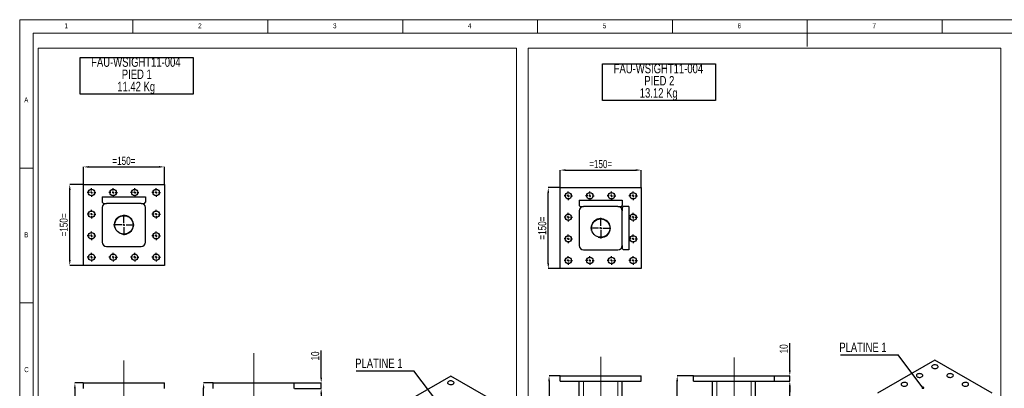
# Model space of a CAD drawing. Header units: millimetres. Extents: x 5 to 589, y 5 to 415.
# Tile 3 of 6: x 5 to 370, y 278 to 415. Entities that reach past the tile are written whole.
import ezdxf

# ---------------------------------------------------------------- set-up
doc = ezdxf.new("R2010")
doc.units = ezdxf.units.MM
doc.header["$PDSIZE"] = -1
doc.linetypes.add('CENTERX2', pattern=[20.32, 12.7, -2.54, 2.54, -2.54])
for name, color, linetype in [('COTES', 1, 'Continuous'), ('NOTES', 6, 'Continuous'), ('TRAIT-FINS', 9, 'Continuous'), ('TRAIT-MIXTES', 3, 'CENTERX2')]:
    doc.layers.add(name, color=color, linetype=linetype)
doc.layers.add('TRAIT-FORT', color=4, linetype='Continuous', lineweight=25)
doc.styles.add('SLDTEXTSTYLE0', font='TXT', dxfattribs={"width": 0.75})
doc.dimstyles.new('SLDDIMSTYLE5', dxfattribs={"dimtxt": 3, "dimasz": 2, "dimexe": 0, "dimexo": 0.0625, "dimgap": 0.75, "dimtad": 1, "dimlfac": 5, "dimrnd": 1e-09, "dimzin": 12, "dimdsep": 46, "dimtxsty": 'SLDTEXTSTYLE0', "dimsah": 1, "dimcen": 0.09, "dimadec": 0, "dimazin": 3, "dimtfac": 1, "dimtofl": 0, "dimtmove": 0, "dimatfit": 3, "dimfxl": 1, "dimfrac": 2, "dimtolj": 1, "dimtzin": 12, "dimarcsym": 0})
doc.dimstyles.new('SLDDIMSTYLE6', dxfattribs={"dimtxt": 3, "dimasz": 2, "dimexe": 0, "dimexo": 0.0625, "dimgap": 0.75, "dimtad": 1, "dimlfac": 5, "dimrnd": 1e-09, "dimzin": 12, "dimdsep": 46, "dimtxsty": 'SLDTEXTSTYLE0', "dimsah": 1, "dimcen": 0.09, "dimadec": 0, "dimazin": 3, "dimtfac": 1, "dimtmove": 0, "dimatfit": 0, "dimfxl": 1, "dimfrac": 2, "dimtolj": 1, "dimtzin": 12, "dimarcsym": 0})
doc.dimstyles.new('SLDDIMSTYLE7', dxfattribs={"dimtxt": 0.18, "dimasz": 1, "dimexe": 0, "dimexo": 0.0625, "dimgap": 0, "dimtad": 0, "dimtih": 1, "dimtoh": 1, "dimdec": 0, "dimrnd": 1e-09, "dimzin": 0, "dimdsep": 46, "dimtxsty": 'Standard', "dimblk1": 'DOT', "dimblk2": 'DOT', "dimsah": 1, "dimcen": 0.09, "dimadec": 0, "dimazin": 0, "dimtfac": 1, "dimtdec": 0, "dimtofl": 0, "dimtmove": 0, "dimatfit": 3, "dimldrblk": 'DOT', "dimfxl": 1, "dimfrac": 2, "dimtolj": 1, "dimtzin": 0, "dimarcsym": 0})

# ---------------------------------------------------------------- blocks, each defined once
blk = doc.blocks.new('_D_13')
at = {"layer": 'COTES', "color": 0, "lineweight": -2, "transparency": 16777216}
for p, q in [((76.72, 280.31), (73.18, 280.31)), ((73.18, 118.31), (73.18, 278.31)), ((83.72, 116.31), (73.18, 116.31))]:
    blk.add_line(p, q, dxfattribs=at)
at = {"layer": 'COTES', "color": 0, "transparency": 16777216}
for points in [[(72.85, 278.31), (73.52, 278.31), (73.18, 280.31)], [(72.85, 118.31), (73.52, 118.31), (73.18, 116.31)]]:
    blk.add_solid(points, dxfattribs=at)
at = {"layer": 'Defpoints', "color": 0, "transparency": 16777216}
for p in [(73.18, 280.31), (76.78, 280.31), (83.78, 116.31)]:
    blk.add_point(p, dxfattribs=at)
at = {"layer": 'COTES', "color": 0, "transparency": 16777216, "insert": (69.43, 198.31), "char_height": 3, "attachment_point": 2, "rotation": 90, "style": 'SLDTEXTSTYLE0'}
blk.add_mtext('\\A1;820', dxfattribs=at)
blk = doc.blocks.new('_D_15')
at = {"layer": 'COTES', "color": 0, "lineweight": -2, "transparency": 16777216}
for p, q in [((116.78, 282.31), (116.78, 292.37)), ((106.84, 280.31), (116.78, 280.31)), ((106.84, 278.31), (116.78, 278.31)), ((116.78, 278.31), (116.78, 280.31)), ((116.78, 276.31), (116.78, 274.31))]:
    blk.add_line(p, q, dxfattribs=at)
at = {"layer": 'COTES', "color": 0, "transparency": 16777216}
for points in [[(116.45, 282.31), (117.11, 282.31), (116.78, 280.31)], [(116.45, 276.31), (117.11, 276.31), (116.78, 278.31)]]:
    blk.add_solid(points, dxfattribs=at)
at = {"layer": 'Defpoints', "color": 0, "transparency": 16777216}
for p in [(106.78, 280.31), (106.78, 278.31), (116.78, 280.31)]:
    blk.add_point(p, dxfattribs=at)
at = {"layer": 'COTES', "color": 0, "transparency": 16777216, "insert": (113.03, 290.31), "char_height": 3, "attachment_point": 2, "rotation": 90, "style": 'SLDTEXTSTYLE0'}
blk.add_mtext('\\A1;10', dxfattribs=at)
blk = doc.blocks.new('SW_NOTE_3')
at = {"layer": 'NOTES', "color": 0}
for p, q in [((-0.03, -9.1), (-0.03, 4.48)), ((-0.03, 4.48), (41.86, 4.48)), ((41.86, 4.48), (41.86, -9.1)), ((41.86, -9.1), (-0.03, -9.1))]:
    blk.add_line(p, q, dxfattribs=at)
at = {"layer": 'NOTES', "color": 0, "char_height": 3.5, "attachment_point": 2, "style": 'SLDTEXTSTYLE0'}
for s, insert in [('FAU-WSIGHT11-004', (20.62, 4.51)), ('PIED 1', (20.96, -0.01)), ('11.42 Kg', (20.73, -4.54))]:
    blk.add_mtext(s, dxfattribs=dict(at, insert=insert))
blk = doc.blocks.new('_D_18')
at = {"layer": 'COTES', "color": 0, "lineweight": -2, "transparency": 16777216}
for p, q in [((28.57, 280.31), (25.46, 280.31)), ((25.46, 278.31), (25.46, 188.31)), ((35.57, 186.31), (25.46, 186.31))]:
    blk.add_line(p, q, dxfattribs=at)
at = {"layer": 'COTES', "color": 0, "transparency": 16777216}
for points in [[(25.13, 278.31), (25.79, 278.31), (25.46, 280.31)], [(25.13, 188.31), (25.79, 188.31), (25.46, 186.31)]]:
    blk.add_solid(points, dxfattribs=at)
at = {"layer": 'Defpoints', "color": 0, "transparency": 16777216}
for p in [(28.63, 280.31), (25.46, 186.31), (35.63, 186.31)]:
    blk.add_point(p, dxfattribs=at)
at = {"layer": 'COTES', "color": 0, "transparency": 16777216, "insert": (21.71, 233.31), "char_height": 3, "attachment_point": 2, "rotation": 90, "style": 'SLDTEXTSTYLE0'}
blk.add_mtext('\\A1;470', dxfattribs=at)
blk = doc.blocks.new('_D_20')
at = {"layer": 'COTES', "color": 0, "lineweight": -2, "transparency": 16777216}
for p, q in [((28.63, 353.97), (28.63, 360.41)), ((30.63, 360.41), (56.63, 360.41)), ((58.63, 353.97), (58.63, 360.41))]:
    blk.add_line(p, q, dxfattribs=at)
at = {"layer": 'COTES', "color": 0, "transparency": 16777216}
for points in [[(30.63, 360.75), (30.63, 360.08), (28.63, 360.41)], [(56.63, 360.75), (56.63, 360.08), (58.63, 360.41)]]:
    blk.add_solid(points, dxfattribs=at)
at = {"layer": 'Defpoints', "color": 0, "transparency": 16777216}
for p in [(58.63, 360.41), (28.63, 353.9), (58.63, 353.9)]:
    blk.add_point(p, dxfattribs=at)
at = {"layer": 'COTES', "color": 0, "transparency": 16777216, "insert": (43.63, 364.16), "char_height": 3, "attachment_point": 2, "style": 'SLDTEXTSTYLE0'}
blk.add_mtext('\\A1;=150=', dxfattribs=at)
blk = doc.blocks.new('_D_21')
at = {"layer": 'COTES', "color": 0, "lineweight": -2, "transparency": 16777216}
for p, q in [((28.57, 353.9), (23.56, 353.9)), ((23.56, 325.9), (23.56, 351.9)), ((28.57, 323.9), (23.56, 323.9))]:
    blk.add_line(p, q, dxfattribs=at)
at = {"layer": 'COTES', "color": 0, "transparency": 16777216}
for points in [[(23.23, 351.9), (23.89, 351.9), (23.56, 353.9)], [(23.23, 325.9), (23.89, 325.9), (23.56, 323.9)]]:
    blk.add_solid(points, dxfattribs=at)
at = {"layer": 'Defpoints', "color": 0, "transparency": 16777216}
for p in [(23.56, 353.9), (28.63, 353.9), (28.63, 323.9)]:
    blk.add_point(p, dxfattribs=at)
at = {"layer": 'COTES', "color": 0, "transparency": 16777216, "insert": (19.81, 338.9), "char_height": 3, "attachment_point": 2, "rotation": 90, "style": 'SLDTEXTSTYLE0'}
blk.add_mtext('\\A1;=150=', dxfattribs=at)
blk = doc.blocks.new('SW_CENTERMARKSYMBOL_7')
at = {"layer": 'TRAIT-MIXTES', "color": 0}
for p, q in [((-0.8, 0), (-1.6, 0)), ((0, 0), (-0.4, 0)), ((0, 0.8), (0, 1.6)), ((0, 0), (0, 0.4)), ((0, 0), (0, -0.4)), ((0, 0), (0.4, 0)), ((0.8, 0), (1.6, 0)), ((0, -0.8), (0, -1.6))]:
    blk.add_line(p, q, dxfattribs=at)
blk = doc.blocks.new('SW_CENTERMARKSYMBOL_8')
at = {"layer": 'TRAIT-MIXTES', "color": 0}
for p, q in [((-0.8, 0), (-1.6, 0)), ((0, 0), (-0.4, 0)), ((0, 0.8), (0, 1.6)), ((0, 0), (0, 0.4)), ((0, 0), (0, -0.4)), ((0, 0), (0.4, 0)), ((0.8, 0), (1.6, 0)), ((0, -0.8), (0, -1.6))]:
    blk.add_line(p, q, dxfattribs=at)
blk = doc.blocks.new('SW_CENTERMARKSYMBOL_9')
at = {"layer": 'TRAIT-MIXTES', "color": 0}
for p, q in [((-0.8, 0), (-1.6, 0)), ((0, 0), (-0.4, 0)), ((0, 0.8), (0, 1.6)), ((0, 0), (0, 0.4)), ((0, 0), (0, -0.4)), ((0, 0), (0.4, 0)), ((0.8, 0), (1.6, 0)), ((0, -0.8), (0, -1.6))]:
    blk.add_line(p, q, dxfattribs=at)
blk = doc.blocks.new('SW_CENTERMARKSYMBOL_10')
at = {"layer": 'TRAIT-MIXTES', "color": 0}
for p, q in [((-0.8, 0), (-1.6, 0)), ((0, 0), (-0.4, 0)), ((0, 0.8), (0, 1.6)), ((0, 0), (0, 0.4)), ((0, 0), (0, -0.4)), ((0, 0), (0.4, 0)), ((0.8, 0), (1.6, 0)), ((0, -0.8), (0, -1.6))]:
    blk.add_line(p, q, dxfattribs=at)
blk = doc.blocks.new('SW_CENTERMARKSYMBOL_11')
at = {"layer": 'TRAIT-MIXTES', "color": 0}
for p, q in [((-0.8, 0), (-1.6, 0)), ((0, 0), (-0.4, 0)), ((0, 0.8), (0, 1.6)), ((0, 0), (0, 0.4)), ((0, 0), (0, -0.4)), ((0, 0), (0.4, 0)), ((0.8, 0), (1.6, 0)), ((0, -0.8), (0, -1.6))]:
    blk.add_line(p, q, dxfattribs=at)
blk = doc.blocks.new('SW_CENTERMARKSYMBOL_12')
at = {"layer": 'TRAIT-MIXTES', "color": 0}
for p, q in [((-0.8, 0), (-1.6, 0)), ((0, 0), (-0.4, 0)), ((0, 0.8), (0, 1.6)), ((0, 0), (0, 0.4)), ((0, 0), (0, -0.4)), ((0, 0), (0.4, 0)), ((0.8, 0), (1.6, 0)), ((0, -0.8), (0, -1.6))]:
    blk.add_line(p, q, dxfattribs=at)
blk = doc.blocks.new('SW_CENTERMARKSYMBOL_13')
at = {"layer": 'TRAIT-MIXTES', "color": 0}
for p, q in [((-0.8, 0), (-1.6, 0)), ((0, 0), (-0.4, 0)), ((0, 0.8), (0, 1.6)), ((0, 0), (0, 0.4)), ((0, 0), (0, -0.4)), ((0, 0), (0.4, 0)), ((0.8, 0), (1.6, 0)), ((0, -0.8), (0, -1.6))]:
    blk.add_line(p, q, dxfattribs=at)
blk = doc.blocks.new('SW_CENTERMARKSYMBOL_14')
at = {"layer": 'TRAIT-MIXTES', "color": 0}
for p, q in [((-0.8, 0), (-1.6, 0)), ((0, 0), (-0.4, 0)), ((0, 0.8), (0, 1.6)), ((0, 0), (0, 0.4)), ((0, 0), (0, -0.4)), ((0, 0), (0.4, 0)), ((0.8, 0), (1.6, 0)), ((0, -0.8), (0, -1.6))]:
    blk.add_line(p, q, dxfattribs=at)
blk = doc.blocks.new('SW_CENTERMARKSYMBOL_15')
at = {"layer": 'TRAIT-MIXTES', "color": 0}
for p, q in [((-0.8, 0), (-1.6, 0)), ((0, 0), (-0.4, 0)), ((0, 0.8), (0, 1.6)), ((0, 0), (0, 0.4)), ((0, 0), (0, -0.4)), ((0, 0), (0.4, 0)), ((0.8, 0), (1.6, 0)), ((0, -0.8), (0, -1.6))]:
    blk.add_line(p, q, dxfattribs=at)
blk = doc.blocks.new('SW_CENTERMARKSYMBOL_16')
at = {"layer": 'TRAIT-MIXTES', "color": 0}
for p, q in [((-0.8, 0), (-1.6, 0)), ((0, 0), (-0.4, 0)), ((0, 0.8), (0, 1.6)), ((0, 0), (0, 0.4)), ((0, 0), (0, -0.4)), ((0, 0), (0.4, 0)), ((0.8, 0), (1.6, 0)), ((0, -0.8), (0, -1.6))]:
    blk.add_line(p, q, dxfattribs=at)
blk = doc.blocks.new('SW_CENTERMARKSYMBOL_17')
at = {"layer": 'TRAIT-MIXTES', "color": 0}
for p, q in [((-0.8, 0), (-1.6, 0)), ((0, 0), (-0.4, 0)), ((0, 0.8), (0, 1.6)), ((0, 0), (0, 0.4)), ((0, 0), (0, -0.4)), ((0, 0), (0.4, 0)), ((0.8, 0), (1.6, 0)), ((0, -0.8), (0, -1.6))]:
    blk.add_line(p, q, dxfattribs=at)
blk = doc.blocks.new('SW_CENTERMARKSYMBOL_18')
at = {"layer": 'TRAIT-MIXTES', "color": 0}
for p, q in [((-0.8, 0), (-1.6, 0)), ((0, 0), (-0.4, 0)), ((0, 0.8), (0, 1.6)), ((0, 0), (0, 0.4)), ((0, 0), (0, -0.4)), ((0, 0), (0.4, 0)), ((0.8, 0), (1.6, 0)), ((0, -0.8), (0, -1.6))]:
    blk.add_line(p, q, dxfattribs=at)
blk = doc.blocks.new('SW_CENTERMARKSYMBOL_19')
at = {"layer": 'TRAIT-MIXTES', "color": 0}
for p, q in [((0, 0.8), (0, 3.8)), ((-0.8, 0), (-3.8, 0)), ((0, 0), (-0.4, 0)), ((0, 0), (0, 0.4)), ((0, 0), (0, -0.4)), ((0, 0), (0.4, 0)), ((0.8, 0), (3.8, 0)), ((0, -0.8), (0, -3.8))]:
    blk.add_line(p, q, dxfattribs=at)
blk = doc.blocks.new('SW_NOTE_4')
at = {"layer": 'NOTES', "color": 0}
blk.add_line((-21.37, 0), (0, 0), dxfattribs=at)
at = {"layer": 'NOTES', "color": 0, "insert": (-21.79, 4.53), "char_height": 3.5, "attachment_point": 1, "style": 'SLDTEXTSTYLE0'}
blk.add_mtext('PLATINE 1', dxfattribs=at)
blk = doc.blocks.new('_Dot')
at = {"color": 0, "linetype": 'ByBlock', "lineweight": -2}
blk.add_line((-0.5, 0), (-1, 0), dxfattribs=at)
at = {"color": 0, "linetype": 'ByBlock', "const_width": 0.5}
blk.add_lwpolyline([(-0.25, 0, 1), (0.25, 0, 1)], format="xyb", close=True, dxfattribs=at)
blk = doc.blocks.new('_D_27')
at = {"layer": 'COTES', "color": 0, "lineweight": -2, "transparency": 16777216}
for p, q in [((254.77, 282.94), (248.77, 282.94)), ((248.77, 120.94), (248.77, 280.94)), ((261.77, 118.94), (248.77, 118.94))]:
    blk.add_line(p, q, dxfattribs=at)
at = {"layer": 'COTES', "color": 0, "transparency": 16777216}
for points in [[(248.44, 280.94), (249.1, 280.94), (248.77, 282.94)], [(248.44, 120.94), (249.1, 120.94), (248.77, 118.94)]]:
    blk.add_solid(points, dxfattribs=at)
at = {"layer": 'Defpoints', "color": 0, "transparency": 16777216}
for p in [(248.77, 282.94), (254.83, 282.94), (261.83, 118.94)]:
    blk.add_point(p, dxfattribs=at)
at = {"layer": 'COTES', "color": 0, "transparency": 16777216, "insert": (245.02, 200.94), "char_height": 3, "attachment_point": 2, "rotation": 90, "style": 'SLDTEXTSTYLE0'}
blk.add_mtext('\\A1;820', dxfattribs=at)
blk = doc.blocks.new('_D_28')
at = {"layer": 'COTES', "color": 0, "lineweight": -2, "transparency": 16777216}
for p, q in [((284.9, 280.94), (290.51, 280.94)), ((290.51, 124.94), (290.51, 278.94)), ((277.9, 122.94), (290.51, 122.94))]:
    blk.add_line(p, q, dxfattribs=at)
at = {"layer": 'COTES', "color": 0, "transparency": 16777216}
for points in [[(290.18, 278.94), (290.85, 278.94), (290.51, 280.94)], [(290.18, 124.94), (290.85, 124.94), (290.51, 122.94)]]:
    blk.add_solid(points, dxfattribs=at)
at = {"layer": 'Defpoints', "color": 0, "transparency": 16777216}
for p in [(284.83, 280.94), (290.51, 280.94), (277.83, 122.94)]:
    blk.add_point(p, dxfattribs=at)
at = {"layer": 'COTES', "color": 0, "transparency": 16777216, "insert": (286.76, 201.94), "char_height": 3, "attachment_point": 2, "rotation": 90, "style": 'SLDTEXTSTYLE0'}
blk.add_mtext('\\A1;790', dxfattribs=at)
blk = doc.blocks.new('_D_29')
at = {"layer": 'COTES', "color": 0, "lineweight": -2, "transparency": 16777216}
for p, q in [((290.51, 284.94), (290.51, 295)), ((284.9, 282.94), (290.51, 282.94)), ((290.51, 280.94), (290.51, 282.94)), ((284.9, 280.94), (290.51, 280.94)), ((290.51, 278.94), (290.51, 276.94))]:
    blk.add_line(p, q, dxfattribs=at)
at = {"layer": 'COTES', "color": 0, "transparency": 16777216}
for points in [[(290.18, 284.94), (290.85, 284.94), (290.51, 282.94)], [(290.18, 278.94), (290.85, 278.94), (290.51, 280.94)]]:
    blk.add_solid(points, dxfattribs=at)
at = {"layer": 'Defpoints', "color": 0, "transparency": 16777216}
for p in [(284.83, 282.94), (290.51, 282.94), (284.83, 280.94)]:
    blk.add_point(p, dxfattribs=at)
at = {"layer": 'COTES', "color": 0, "transparency": 16777216, "insert": (286.76, 292.94), "char_height": 3, "attachment_point": 2, "rotation": 90, "style": 'SLDTEXTSTYLE0'}
blk.add_mtext('\\A1;10', dxfattribs=at)
blk = doc.blocks.new('SW_NOTE_8')
at = {"layer": 'NOTES', "color": 0}
for p, q in [((-0.05, -9.1), (-0.05, 4.49)), ((-0.05, 4.49), (41.83, 4.49)), ((41.83, 4.49), (41.83, -9.1)), ((41.83, -9.1), (-0.05, -9.1))]:
    blk.add_line(p, q, dxfattribs=at)
at = {"layer": 'NOTES', "color": 0, "char_height": 3.5, "attachment_point": 2, "style": 'SLDTEXTSTYLE0'}
for s, insert in [('FAU-WSIGHT11-004', (20.62, 4.51)), ('PIED 2', (20.96, -0.01)), ('13.12 Kg', (20.73, -4.54))]:
    blk.add_mtext(s, dxfattribs=dict(at, insert=insert))
blk = doc.blocks.new('_D_32')
at = {"layer": 'COTES', "color": 0, "lineweight": -2, "transparency": 16777216}
for p, q in [((205.34, 282.94), (201.26, 282.94)), ((201.26, 280.94), (201.26, 190.94)), ((212.34, 188.94), (201.26, 188.94))]:
    blk.add_line(p, q, dxfattribs=at)
at = {"layer": 'COTES', "color": 0, "transparency": 16777216}
for points in [[(200.93, 280.94), (201.6, 280.94), (201.26, 282.94)], [(200.93, 190.94), (201.6, 190.94), (201.26, 188.94)]]:
    blk.add_solid(points, dxfattribs=at)
at = {"layer": 'Defpoints', "color": 0, "transparency": 16777216}
for p in [(205.4, 282.94), (201.26, 188.94), (212.4, 188.94)]:
    blk.add_point(p, dxfattribs=at)
at = {"layer": 'COTES', "color": 0, "transparency": 16777216, "insert": (197.51, 235.94), "char_height": 3, "attachment_point": 2, "rotation": 90, "style": 'SLDTEXTSTYLE0'}
blk.add_mtext('\\A1;470', dxfattribs=at)
blk = doc.blocks.new('_D_35')
at = {"layer": 'COTES', "color": 0, "lineweight": -2, "transparency": 16777216}
for p, q in [((205.4, 352.79), (205.4, 359.23)), ((207.4, 359.23), (233.4, 359.23)), ((235.4, 352.79), (235.4, 359.23))]:
    blk.add_line(p, q, dxfattribs=at)
at = {"layer": 'COTES', "color": 0, "transparency": 16777216}
for points in [[(207.4, 359.57), (207.4, 358.9), (205.4, 359.23)], [(233.4, 359.57), (233.4, 358.9), (235.4, 359.23)]]:
    blk.add_solid(points, dxfattribs=at)
at = {"layer": 'Defpoints', "color": 0, "transparency": 16777216}
for p in [(235.4, 359.23), (205.4, 352.72), (235.4, 352.72)]:
    blk.add_point(p, dxfattribs=at)
at = {"layer": 'COTES', "color": 0, "transparency": 16777216, "insert": (220.4, 362.98), "char_height": 3, "attachment_point": 2, "style": 'SLDTEXTSTYLE0'}
blk.add_mtext('\\A1;=150=', dxfattribs=at)
blk = doc.blocks.new('_D_36')
at = {"layer": 'COTES', "color": 0, "lineweight": -2, "transparency": 16777216}
for p, q in [((205.34, 352.72), (200.97, 352.72)), ((200.97, 324.72), (200.97, 350.72)), ((205.34, 322.72), (200.97, 322.72))]:
    blk.add_line(p, q, dxfattribs=at)
at = {"layer": 'COTES', "color": 0, "transparency": 16777216}
for points in [[(200.64, 350.72), (201.31, 350.72), (200.97, 352.72)], [(200.64, 324.72), (201.31, 324.72), (200.97, 322.72)]]:
    blk.add_solid(points, dxfattribs=at)
at = {"layer": 'Defpoints', "color": 0, "transparency": 16777216}
for p in [(200.97, 352.72), (205.4, 352.72), (205.4, 322.72)]:
    blk.add_point(p, dxfattribs=at)
at = {"layer": 'COTES', "color": 0, "transparency": 16777216, "insert": (197.22, 337.72), "char_height": 3, "attachment_point": 2, "rotation": 90, "style": 'SLDTEXTSTYLE0'}
blk.add_mtext('\\A1;=150=', dxfattribs=at)
blk = doc.blocks.new('SW_CENTERMARKSYMBOL_28')
at = {"layer": 'TRAIT-MIXTES', "color": 0}
for p, q in [((-0.8, 0), (-1.6, 0)), ((0, 0), (-0.4, 0)), ((0, 0.8), (0, 1.6)), ((0, 0), (0, 0.4)), ((0, 0), (0, -0.4)), ((0, 0), (0.4, 0)), ((0.8, 0), (1.6, 0)), ((0, -0.8), (0, -1.6))]:
    blk.add_line(p, q, dxfattribs=at)
blk = doc.blocks.new('SW_CENTERMARKSYMBOL_29')
at = {"layer": 'TRAIT-MIXTES', "color": 0}
for p, q in [((-0.8, 0), (-1.6, 0)), ((0, 0), (-0.4, 0)), ((0, 0.8), (0, 1.6)), ((0, 0), (0, 0.4)), ((0, 0), (0, -0.4)), ((0, 0), (0.4, 0)), ((0.8, 0), (1.6, 0)), ((0, -0.8), (0, -1.6))]:
    blk.add_line(p, q, dxfattribs=at)
blk = doc.blocks.new('SW_CENTERMARKSYMBOL_30')
at = {"layer": 'TRAIT-MIXTES', "color": 0}
for p, q in [((-0.8, 0), (-1.6, 0)), ((0, 0), (-0.4, 0)), ((0, 0.8), (0, 1.6)), ((0, 0), (0, 0.4)), ((0, 0), (0, -0.4)), ((0, 0), (0.4, 0)), ((0.8, 0), (1.6, 0)), ((0, -0.8), (0, -1.6))]:
    blk.add_line(p, q, dxfattribs=at)
blk = doc.blocks.new('SW_CENTERMARKSYMBOL_31')
at = {"layer": 'TRAIT-MIXTES', "color": 0}
for p, q in [((-0.8, 0), (-1.6, 0)), ((0, 0), (-0.4, 0)), ((0, 0.8), (0, 1.6)), ((0, 0), (0, 0.4)), ((0, 0), (0, -0.4)), ((0, 0), (0.4, 0)), ((0.8, 0), (1.6, 0)), ((0, -0.8), (0, -1.6))]:
    blk.add_line(p, q, dxfattribs=at)
blk = doc.blocks.new('SW_CENTERMARKSYMBOL_32')
at = {"layer": 'TRAIT-MIXTES', "color": 0}
for p, q in [((-0.8, 0), (-1.6, 0)), ((0, 0), (-0.4, 0)), ((0, 0.8), (0, 1.6)), ((0, 0), (0, 0.4)), ((0, 0), (0, -0.4)), ((0, 0), (0.4, 0)), ((0.8, 0), (1.6, 0)), ((0, -0.8), (0, -1.6))]:
    blk.add_line(p, q, dxfattribs=at)
blk = doc.blocks.new('SW_CENTERMARKSYMBOL_33')
at = {"layer": 'TRAIT-MIXTES', "color": 0}
for p, q in [((-0.8, 0), (-1.6, 0)), ((0, 0), (-0.4, 0)), ((0, 0.8), (0, 1.6)), ((0, 0), (0, 0.4)), ((0, 0), (0, -0.4)), ((0, 0), (0.4, 0)), ((0.8, 0), (1.6, 0)), ((0, -0.8), (0, -1.6))]:
    blk.add_line(p, q, dxfattribs=at)
blk = doc.blocks.new('SW_CENTERMARKSYMBOL_34')
at = {"layer": 'TRAIT-MIXTES', "color": 0}
for p, q in [((-0.8, 0), (-1.6, 0)), ((0, 0), (-0.4, 0)), ((0, 0.8), (0, 1.6)), ((0, 0), (0, 0.4)), ((0, 0), (0, -0.4)), ((0, 0), (0.4, 0)), ((0.8, 0), (1.6, 0)), ((0, -0.8), (0, -1.6))]:
    blk.add_line(p, q, dxfattribs=at)
blk = doc.blocks.new('SW_CENTERMARKSYMBOL_35')
at = {"layer": 'TRAIT-MIXTES', "color": 0}
for p, q in [((-0.8, 0), (-1.6, 0)), ((0, 0), (-0.4, 0)), ((0, 0.8), (0, 1.6)), ((0, 0), (0, 0.4)), ((0, 0), (0, -0.4)), ((0, 0), (0.4, 0)), ((0.8, 0), (1.6, 0)), ((0, -0.8), (0, -1.6))]:
    blk.add_line(p, q, dxfattribs=at)
blk = doc.blocks.new('SW_CENTERMARKSYMBOL_36')
at = {"layer": 'TRAIT-MIXTES', "color": 0}
for p, q in [((-0.8, 0), (-1.6, 0)), ((0, 0), (-0.4, 0)), ((0, 0.8), (0, 1.6)), ((0, 0), (0, 0.4)), ((0, 0), (0, -0.4)), ((0, 0), (0.4, 0)), ((0.8, 0), (1.6, 0)), ((0, -0.8), (0, -1.6))]:
    blk.add_line(p, q, dxfattribs=at)
blk = doc.blocks.new('SW_CENTERMARKSYMBOL_37')
at = {"layer": 'TRAIT-MIXTES', "color": 0}
for p, q in [((-0.8, 0), (-1.6, 0)), ((0, 0), (-0.4, 0)), ((0, 0.8), (0, 1.6)), ((0, 0), (0, 0.4)), ((0, 0), (0, -0.4)), ((0, 0), (0.4, 0)), ((0.8, 0), (1.6, 0)), ((0, -0.8), (0, -1.6))]:
    blk.add_line(p, q, dxfattribs=at)
blk = doc.blocks.new('SW_CENTERMARKSYMBOL_38')
at = {"layer": 'TRAIT-MIXTES', "color": 0}
for p, q in [((-0.8, 0), (-1.6, 0)), ((0, 0), (-0.4, 0)), ((0, 0.8), (0, 1.6)), ((0, 0), (0, 0.4)), ((0, 0), (0, -0.4)), ((0, 0), (0.4, 0)), ((0.8, 0), (1.6, 0)), ((0, -0.8), (0, -1.6))]:
    blk.add_line(p, q, dxfattribs=at)
blk = doc.blocks.new('SW_CENTERMARKSYMBOL_39')
at = {"layer": 'TRAIT-MIXTES', "color": 0}
for p, q in [((-0.8, 0), (-1.6, 0)), ((0, 0), (-0.4, 0)), ((0, 0.8), (0, 1.6)), ((0, 0), (0, 0.4)), ((0, 0), (0, -0.4)), ((0, 0), (0.4, 0)), ((0.8, 0), (1.6, 0)), ((0, -0.8), (0, -1.6))]:
    blk.add_line(p, q, dxfattribs=at)
blk = doc.blocks.new('SW_CENTERMARKSYMBOL_40')
at = {"layer": 'TRAIT-MIXTES', "color": 0}
for p, q in [((0, 0.8), (0, 3.8)), ((-0.8, 0), (-3.8, 0)), ((0, 0), (-0.4, 0)), ((0, 0), (0, 0.4)), ((0, 0), (0, -0.4)), ((0, 0), (0.4, 0)), ((0.8, 0), (3.8, 0)), ((0, -0.8), (0, -3.8))]:
    blk.add_line(p, q, dxfattribs=at)
blk = doc.blocks.new('SW_NOTE_9')
at = {"layer": 'NOTES', "color": 0}
blk.add_line((-21.37, 0), (0, 0), dxfattribs=at)
at = {"layer": 'NOTES', "color": 0, "insert": (-21.82, 4.57), "char_height": 3.5, "attachment_point": 1, "style": 'SLDTEXTSTYLE0'}
blk.add_mtext('PLATINE 1', dxfattribs=at)

msp = doc.modelspace()

# ---------------------------------------------------------------- linework, layer by layer
at = {"lineweight": 18}
for p, q in [((589, 415), (5, 415)), ((5, 415), (5, 5)), ((47, 410), (47, 415)), ((97, 415), (97, 410)), ((147, 410), (147, 415)), ((197, 415), (197, 410)), ((247, 410), (247, 415)), ((297, 415), (297, 405)), ((347, 410), (347, 415)), ((584, 410), (10, 410)), ((10, 410), (10, 10)), ((11.9079, 404.456), (189.171, 404.456)), ((11.9079, 404.456), (11.9079, 75.9031)), ((189.171, 404.456), (189.171, 75.9031)), ((193.5629, 404.456), (368.8004, 404.456)), ((193.5629, 404.456), (193.5629, 75.9031)), ((368.8004, 404.456), (368.8004, 75.9031)), ((10, 360), (5, 360)), ((5, 310), (10, 310))]:
    msp.add_line(p, q, dxfattribs=at)
at = {"layer": 'TRAIT-FINS', "lineweight": 18}
for p, q in [((214.0027, 188.9403), (214.0027, 280.9403)), ((226.8027, 188.9403), (226.8027, 280.9403)), ((263.4329, 122.9403), (263.4329, 280.9403)), ((276.2329, 122.9403), (276.2329, 280.9403))]:
    msp.add_line(p, q, dxfattribs=at)
for centre in [(43.6292, 338.9034), (220.4027, 337.7238)]:
    msp.add_arc(centre, 3.6, 255, 195, dxfattribs=at)
at = {"layer": 'TRAIT-FORT', "lineweight": 25}
for p, q in [((28.6292, 353.9034), (58.6292, 353.9034)), ((28.6292, 323.9034), (28.6292, 353.9034)), ((58.6292, 353.9034), (58.6292, 323.9034)), ((205.4027, 322.7238), (205.4027, 352.7238)), ((205.4027, 352.7238), (235.4027, 352.7238)), ((235.4027, 352.7238), (235.4027, 322.7238)), ((35.6292, 349.3034), (51.6292, 349.3034)), ((35.6292, 349.3034), (35.6292, 347.3034)), ((35.6292, 347.3034), (36.0292, 346.9034)), ((36.0292, 346.9034), (37.2292, 346.9034)), ((50.0292, 346.9034), (37.2292, 346.9034)), ((50.0292, 346.9034), (51.2292, 346.9034)), ((51.2292, 346.9034), (51.6292, 347.3034)), ((51.6292, 349.3034), (51.6292, 347.3034)), ((212.4027, 348.1238), (228.4027, 348.1238)), ((212.4027, 348.1238), (212.4027, 346.1238)), ((228.4027, 348.1238), (228.4027, 346.1238)), ((35.6292, 345.3034), (35.6292, 332.5034)), ((51.6292, 332.5034), (51.6292, 345.3034)), ((212.4027, 346.1238), (212.8027, 345.7238)), ((212.4027, 344.1238), (212.4027, 331.3238)), ((212.8027, 345.7238), (214.0027, 345.7238)), ((226.8027, 345.7238), (214.0027, 345.7238)), ((226.8027, 345.7238), (228.0027, 345.7238)), ((228.0027, 345.7238), (228.4027, 346.1238)), ((228.8027, 345.7238), (228.4027, 345.3238)), ((228.4027, 345.3238), (228.4027, 344.1238)), ((228.4027, 331.3238), (228.4027, 344.1238)), ((230.8027, 345.7238), (228.8027, 345.7238)), ((230.8027, 345.7238), (230.8027, 329.7238)), ((37.2292, 330.9034), (50.0292, 330.9034)), ((214.0027, 329.7238), (226.8027, 329.7238)), ((228.4027, 331.3238), (228.4027, 330.1238)), ((228.4027, 330.1238), (228.8027, 329.7238)), ((230.8027, 329.7238), (228.8027, 329.7238)), ((58.6292, 323.9034), (28.6292, 323.9034)), ((235.4027, 322.7238), (205.4027, 322.7238)), ((344.2959, 288.7844), (323.0827, 276.5383)), ((365.5091, 276.5383), (344.2959, 288.7844)), ((164.8313, 282.8306), (143.6181, 270.5844)), ((186.0445, 270.5844), (164.8313, 282.8306)), ((205.4027, 280.9403), (205.4027, 282.9403)), ((205.4027, 282.9403), (235.4027, 282.9403)), ((235.4027, 280.9403), (235.4027, 282.9403)), ((254.8329, 280.9403), (254.8329, 282.9403)), ((254.8329, 282.9403), (284.8329, 282.9403)), ((284.8329, 280.9403), (284.8329, 282.9403)), ((28.6292, 278.3059), (28.6292, 280.3059)), ((28.6292, 280.3059), (58.6292, 280.3059)), ((58.6292, 278.3059), (58.6292, 280.3059)), ((76.7802, 280.3059), (106.7802, 280.3059)), ((76.7802, 278.3059), (76.7802, 280.3059)), ((106.7802, 278.3059), (106.7802, 280.3059)), ((205.4027, 280.9403), (235.4027, 280.9403)), ((212.4027, 188.9403), (212.4027, 280.9403)), ((228.4027, 188.9403), (228.4027, 280.9403)), ((254.8329, 280.9403), (284.8329, 280.9403)), ((261.8329, 122.9403), (261.8329, 280.9403)), ((277.8329, 188.9403), (277.8329, 280.9403))]:
    msp.add_line(p, q, dxfattribs=at)
at = {"layer": 'TRAIT-FORT', "lineweight": 25, "flags": 128}
for points in [[(343.4473, 286.825), (343.263, 286.6878), (343.1435, 286.5285), (343.0964, 286.357), (343.1248, 286.1841), (343.2267, 286.0207), (343.3957, 285.8771), (343.6214, 285.7622), (343.8894, 285.6834), (344.1829, 285.6455), (344.4836, 285.651), (344.7724, 285.6994), (345.0313, 285.7878), (345.244, 285.9106), (345.3972, 286.0601), (345.4811, 286.2268), (345.4905, 286.4004), (345.4249, 286.5699), (345.2884, 286.7246), (345.0894, 286.8548), (344.8406, 286.9524), (344.5576, 287.0113), (344.2582, 287.0276), (343.9611, 287.0004), (343.685, 286.9315), (343.4473, 286.825)], [(337.7905, 283.5594), (337.6061, 283.4222), (337.4867, 283.2628), (337.4396, 283.0913), (337.4679, 282.9184), (337.5698, 282.7551), (337.7389, 282.6114), (337.9645, 282.4966), (338.2325, 282.4178), (338.5261, 282.3799), (338.8267, 282.3853), (339.1156, 282.4338), (339.3745, 282.5222), (339.5872, 282.645), (339.7403, 282.7944), (339.8242, 282.9612), (339.8337, 283.1348), (339.7681, 283.3042), (339.6315, 283.4589), (339.4326, 283.5892), (339.1838, 283.6868), (338.9008, 283.7456), (338.6013, 283.762), (338.3042, 283.7348), (338.0282, 283.6658), (337.7905, 283.5594)], [(349.1042, 283.5594), (348.9198, 283.4222), (348.8004, 283.2628), (348.7533, 283.0913), (348.7816, 282.9184), (348.8835, 282.7551), (349.0526, 282.6114), (349.2782, 282.4966), (349.5462, 282.4178), (349.8398, 282.3799), (350.1404, 282.3853), (350.4293, 282.4338), (350.6882, 282.5222), (350.9009, 282.645), (351.054, 282.7944), (351.1379, 282.9612), (351.1474, 283.1348), (351.0818, 283.3042), (350.9452, 283.4589), (350.7463, 283.5892), (350.4975, 283.6868), (350.2145, 283.7456), (349.915, 283.762), (349.6179, 283.7348), (349.3419, 283.6658), (349.1042, 283.5594)], [(163.9827, 280.8712), (163.7984, 280.734), (163.6789, 280.5746), (163.6319, 280.4031), (163.6602, 280.2302), (163.7621, 280.0668), (163.9311, 279.9232), (164.1568, 279.8084), (164.4248, 279.7295), (164.7183, 279.6917), (165.019, 279.6971), (165.3078, 279.7456), (165.5668, 279.834), (165.7795, 279.9567), (165.9326, 280.1062), (166.0165, 280.273), (166.0259, 280.4465), (165.9603, 280.616), (165.8238, 280.7707), (165.6248, 280.901), (165.3761, 280.9986), (165.093, 281.0574), (164.7936, 281.0737), (164.4965, 281.0466), (164.2204, 280.9776), (163.9827, 280.8712)], [(332.1336, 280.2938), (331.9493, 280.1566), (331.8298, 279.9972), (331.7827, 279.8257), (331.811, 279.6528), (331.9129, 279.4894), (332.082, 279.3458), (332.3076, 279.231), (332.5757, 279.1521), (332.8692, 279.1143), (333.1699, 279.1197), (333.4587, 279.1682), (333.7176, 279.2566), (333.9303, 279.3793), (334.0835, 279.5288), (334.1674, 279.6956), (334.1768, 279.8691), (334.1112, 280.0386), (333.9746, 280.1933), (333.7757, 280.3236), (333.5269, 280.4212), (333.2439, 280.48), (332.9445, 280.4963), (332.6474, 280.4692), (332.3713, 280.4002), (332.1336, 280.2938)], [(354.761, 280.2938), (354.5767, 280.1566), (354.4572, 279.9972), (354.4102, 279.8257), (354.4385, 279.6528), (354.5404, 279.4894), (354.7094, 279.3458), (354.9351, 279.231), (355.2031, 279.1521), (355.4966, 279.1143), (355.7973, 279.1197), (356.0861, 279.1682), (356.3451, 279.2566), (356.5578, 279.3793), (356.7109, 279.5288), (356.7948, 279.6956), (356.8042, 279.8691), (356.7386, 280.0386), (356.6021, 280.1933), (356.4031, 280.3236), (356.1544, 280.4212), (355.8713, 280.48), (355.5719, 280.4963), (355.2748, 280.4692), (354.9987, 280.4002), (354.761, 280.2938)]]:
    msp.add_lwpolyline(points, dxfattribs=at)
at = {"layer": 'TRAIT-FORT', "lineweight": 25}
for centre, radius in [((31.6292, 350.9034), 1.2), ((39.6292, 350.9034), 1.2), ((47.6292, 350.9034), 1.2), ((55.6292, 350.9034), 1.2), ((208.4027, 349.7238), 1.2), ((216.4027, 349.7238), 1.2), ((224.4027, 349.7238), 1.2), ((232.4027, 349.7238), 1.2), ((31.6292, 342.9034), 1.2), ((55.6292, 342.9034), 1.2), ((43.6292, 338.9034), 3.4), ((208.4027, 341.7238), 1.2), ((220.4027, 337.7238), 3.4), ((232.4027, 341.7238), 1.2), ((31.6292, 334.9034), 1.2), ((55.6292, 334.9034), 1.2), ((208.4027, 333.7238), 1.2), ((232.4027, 333.7238), 1.2), ((31.6292, 326.9034), 1.2), ((39.6292, 326.9034), 1.2), ((47.6292, 326.9034), 1.2), ((55.6292, 326.9034), 1.2), ((208.4027, 325.7238), 1.2), ((216.4027, 325.7238), 1.2), ((224.4027, 325.7238), 1.2), ((232.4027, 325.7238), 1.2)]:
    msp.add_circle(centre, radius, dxfattribs=at)
for centre, start, end in [((37.2292, 345.3034), 90, 180), ((50.0292, 345.3034), 0, 90), ((214.0027, 344.1238), 90, 180), ((226.8027, 344.1238), 0, 90), ((37.2292, 332.5034), 180, 270), ((50.0292, 332.5034), 270, 0), ((214.0027, 331.3238), 180, 270), ((226.8027, 331.3238), 270, 0)]:
    msp.add_arc(centre, 1.6, start, end, dxfattribs=at)
at = {"layer": 'TRAIT-MIXTES', "lineweight": 18}
for p, q in [((43.6292, 288.6283), (43.6292, 280.3059)), ((91.7802, 291.3195), (91.7802, 280.3059)), ((220.4027, 290.0312), (220.4027, 282.9403)), ((269.8329, 289.7705), (269.8329, 282.9403)), ((220.4027, 282.9403), (220.4027, 114.217)), ((269.8329, 282.9403), (269.8329, 113.1188)), ((43.6292, 280.3059), (43.6292, 111.7709)), ((91.7802, 280.3059), (91.7802, 105.9194))]:
    msp.add_line(p, q, dxfattribs=at)

# ---------------------------------------------------------------- block references
at = {"layer": 'NOTES'}
for name, p in [('SW_NOTE_3', (27.4526, 396.5239)), ('SW_NOTE_8', (221.1843, 394.1289)), ('SW_NOTE_9', (330.6739, 290.6944)), ('SW_NOTE_4', (151.177, 284.7825))]:
    msp.add_blockref(name, p, dxfattribs=at)
at = {"layer": 'TRAIT-MIXTES'}
for name, p in [('SW_CENTERMARKSYMBOL_14', (31.6292, 350.9034)), ('SW_CENTERMARKSYMBOL_13', (39.6292, 350.9034)), ('SW_CENTERMARKSYMBOL_12', (47.6292, 350.9034)), ('SW_CENTERMARKSYMBOL_11', (55.6292, 350.9034)), ('SW_CENTERMARKSYMBOL_35', (208.4027, 349.7238)), ('SW_CENTERMARKSYMBOL_34', (216.4027, 349.7238)), ('SW_CENTERMARKSYMBOL_33', (224.4027, 349.7238)), ('SW_CENTERMARKSYMBOL_32', (232.4027, 349.7238)), ('SW_CENTERMARKSYMBOL_15', (31.6292, 342.9034)), ('SW_CENTERMARKSYMBOL_10', (55.6292, 342.9034)), ('SW_CENTERMARKSYMBOL_36', (208.4027, 341.7238)), ('SW_CENTERMARKSYMBOL_31', (232.4027, 341.7238)), ('SW_CENTERMARKSYMBOL_19', (43.6292, 338.9034)), ('SW_CENTERMARKSYMBOL_40', (220.4027, 337.7238)), ('SW_CENTERMARKSYMBOL_16', (31.6292, 334.9034)), ('SW_CENTERMARKSYMBOL_9', (55.6292, 334.9034)), ('SW_CENTERMARKSYMBOL_37', (208.4027, 333.7238)), ('SW_CENTERMARKSYMBOL_30', (232.4027, 333.7238)), ('SW_CENTERMARKSYMBOL_17', (31.6292, 326.9034)), ('SW_CENTERMARKSYMBOL_18', (39.6292, 326.9034)), ('SW_CENTERMARKSYMBOL_7', (47.6292, 326.9034)), ('SW_CENTERMARKSYMBOL_8', (55.6292, 326.9034)), ('SW_CENTERMARKSYMBOL_38', (208.4027, 325.7238)), ('SW_CENTERMARKSYMBOL_39', (216.4027, 325.7238)), ('SW_CENTERMARKSYMBOL_28', (224.4027, 325.7238)), ('SW_CENTERMARKSYMBOL_29', (232.4027, 325.7238))]:
    msp.add_blockref(name, p, dxfattribs=at)

# ---------------------------------------------------------------- texts
at = {"layer": 'NOTES', "char_height": 1.8521, "attachment_point": 1, "style": 'SLDTEXTSTYLE0'}
for s, insert in [('1', (21.5833, 413.668)), ('2', (71.1667, 413.668)), ('3', (121.1667, 413.668)), ('4', (171.1667, 413.668)), ('5', (221.1667, 413.668)), ('6', (271.1667, 413.668)), ('7', (321.1667, 413.668)), ('A', (6.6667, 386.168)), ('B', (6.6667, 336.168)), ('C', (6.6667, 286.168))]:
    msp.add_mtext(s, dxfattribs=dict(at, insert=insert))

# ---------------------------------------------------------------- dimensions: what is measured, and where the dimension line sits
at = {"layer": 'COTES'}
for base, p1, p2, angle, picture, middle in [((58.6292, 360.4126), (28.6292, 353.9034), (58.6292, 353.9034), 0, '_D_20', (43.6292, 360.4126)), ((235.4027, 359.233), (205.4027, 352.7238), (235.4027, 352.7238), 0, '_D_35', (220.4027, 359.233)), ((23.5613, 353.9034), (28.6292, 323.9034), (28.6292, 353.9034), 90, '_D_21', (23.5613, 338.9034)), ((200.9719, 352.7238), (205.4027, 322.7238), (205.4027, 352.7238), 90, '_D_36', (200.9719, 337.7238))]:
    dim = msp.add_linear_dim(base=base, p1=p1, p2=p2, angle=angle, text='=<>=', dimstyle='SLDDIMSTYLE5', dxfattribs=at)
    dim.commit()
    dim.dimension.update_dxf_attribs({"geometry": picture, "text_midpoint": middle, "dimtype": 160})
for base, p1, p2, dimstyle, picture, middle in [((116.7802, 280.3059), (106.7802, 278.3059), (106.7802, 280.3059), 'SLDDIMSTYLE6', '_D_15', (116.7802, 290.3059)), ((290.5128, 282.9403), (284.8329, 280.9403), (284.8329, 282.9403), 'SLDDIMSTYLE6', '_D_29', (290.5128, 292.9403)), ((201.2649, 188.9403), (205.4027, 282.9403), (212.4027, 188.9403), 'SLDDIMSTYLE5', '_D_32', (201.2649, 235.9403)), ((248.7693, 282.9403), (261.8329, 118.9403), (254.8329, 282.9403), 'SLDDIMSTYLE5', '_D_27', (248.7693, 200.9403)), ((25.4608, 186.3059), (28.6292, 280.3059), (35.6292, 186.3059), 'SLDDIMSTYLE5', '_D_18', (25.4608, 233.3059)), ((73.1826, 280.3059), (83.7802, 116.3059), (76.7802, 280.3059), 'SLDDIMSTYLE5', '_D_13', (73.1826, 198.3059)), ((290.5128, 280.9403), (277.8329, 122.9403), (284.8329, 280.9403), 'SLDDIMSTYLE5', '_D_28', (290.5128, 201.9403))]:
    dim = msp.add_linear_dim(base=base, p1=p1, p2=p2, angle=90, dimstyle=dimstyle, dxfattribs=at)
    dim.commit()
    dim.dimension.update_dxf_attribs({"geometry": picture, "text_midpoint": middle, "dimtype": 160})

# ---------------------------------------------------------------- leaders
at = {"layer": 'NOTES'}
for points in [[(339.8921, 278.5013), (330.6739, 290.6944)], [(160.4275, 272.5474), (151.177, 284.7825)]]:
    msp.add_leader(points, dimstyle='SLDDIMSTYLE7', dxfattribs=at)

doc.saveas('drawing.dxf')
